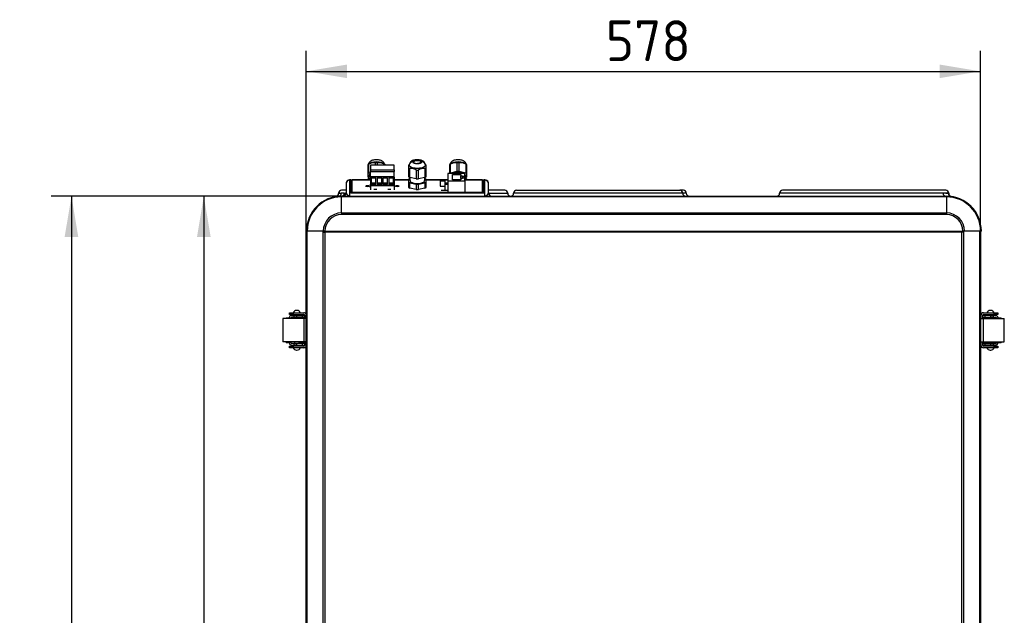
# Model space of a CAD drawing. Header units: millimetres. Extents: x 0 to 821, y 0 to 1422.
# Tile 11 of 13: x 214 to 383, y 1184 to 1286. Entities that reach past the tile are written whole.
import ezdxf
from ezdxf.enums import TextEntityAlignment as Align

# ---------------------------------------------------------------- set-up
doc = ezdxf.new("R2010")
doc.units = ezdxf.units.MM
for name, color, linetype in [('BURTA', 7, 'Continuous'), ('Domyślne', 7, 'Continuous'), ('DRZWI_PIANKOWE1', 7, 'Continuous'), ('DŁAWIK_PG7', 7, 'Continuous'), ('KEYSTONE', 7, 'Continuous'), ('POKRYWKA_2X', 7, 'Continuous'), ('POKRYWKA_T2', 7, 'Continuous'), ('RAMKA_DRZWI_2', 7, 'Continuous'), ('SZKIELET_CZ11_13', 7, 'Continuous'), ('SZKIELET_CZ22_13', 7, 'Continuous'), ('ZŁĄCZE_DISP', 7, 'Continuous')]:
    doc.layers.add(name, color=color, linetype=linetype)
doc.styles.add('SEACAD_Solid_Edge_ISO', font='seiso.ttf')

# ---------------------------------------------------------------- blocks, each defined once
blk = doc.blocks.new('SE')
at = {"layer": 'BURTA', "color": 7, "linetype": 'Continuous'}
for p, q in [((260.58, 1235.75), (261.18, 1235.75)), ((260.58, 1235.45), (260.58, 1235.75)), ((261.18, 1235.75), (263.03, 1235.75)), ((261.18, 1235.75), (261.18, 1235.45)), ((261.85, 1236.15), (261.78, 1236.15)), ((379.52, 1235.75), (381.38, 1235.75)), ((380.77, 1236.15), (380.7, 1236.15)), ((381.38, 1235.45), (381.38, 1235.75)), ((381.38, 1235.75), (381.98, 1235.75)), ((381.98, 1235.75), (381.98, 1235.45)), ((263.07, 1234.75), (259.45, 1234.75)), ((259.45, 1234.75), (259.45, 1230.75)), ((260.51, 1234.85), (260.03, 1234.85)), ((260.52, 1234.85), (260.51, 1234.85)), ((260.51, 1234.85), (260.51, 1234.75)), ((260.52, 1234.86), (260.52, 1234.79)), ((260.52, 1234.75), (260.52, 1234.79)), ((260.82, 1234.79), (260.52, 1234.79)), ((261.18, 1235.45), (260.58, 1235.45)), ((260.82, 1234.79), (260.82, 1234.86)), ((260.82, 1234.75), (260.82, 1234.79)), ((260.96, 1235.3), (261.32, 1235.3)), ((260.96, 1235), (261.32, 1235)), ((261.18, 1235.45), (263.03, 1235.45)), ((261.32, 1235.3), (261.32, 1235)), ((261.32, 1235.3), (261.75, 1235.3)), ((261.32, 1235), (261.75, 1235)), ((261.42, 1235.45), (261.42, 1235.3)), ((261.42, 1235), (261.42, 1234.75)), ((261.75, 1235.3), (261.75, 1235)), ((261.75, 1235.3), (262.74, 1235.3)), ((261.75, 1235), (262.74, 1235)), ((262.22, 1235.3), (262.22, 1235.45)), ((262.86, 1235.37), (262.22, 1235.37)), ((262.22, 1234.75), (262.22, 1235)), ((262.36, 1234.89), (262.22, 1234.89)), ((262.36, 1234.87), (262.22, 1234.87)), ((262.36, 1234.89), (262.36, 1235)), ((262.36, 1234.89), (263.16, 1234.89)), ((262.36, 1234.87), (262.36, 1234.89)), ((263.16, 1234.87), (262.36, 1234.87)), ((262.74, 1235.3), (263.16, 1235.3)), ((262.74, 1235.3), (262.74, 1235)), ((262.74, 1235), (263.16, 1235)), ((262.76, 1234.75), (262.76, 1234.87)), ((262.86, 1235.3), (262.86, 1235.37)), ((263.44, 1234.75), (263.07, 1234.75)), ((263.07, 1230.75), (263.07, 1234.75)), ((263.16, 1235.3), (263.16, 1235)), ((263.16, 1234.89), (263.16, 1235)), ((263.16, 1234.89), (263.16, 1234.87)), ((263.18, 1234.75), (263.18, 1235.31)), ((379.01, 1234.75), (379.48, 1234.75)), ((379.08, 1235.31), (379.08, 1234.75)), ((379.38, 1235.31), (379.38, 1234.75)), ((379.4, 1235), (379.4, 1235.3)), ((379.81, 1235.3), (379.4, 1235.3)), ((379.4, 1235), (379.4, 1234.89)), ((379.4, 1235), (379.81, 1235)), ((379.4, 1234.87), (379.4, 1234.89)), ((379.4, 1234.89), (380.2, 1234.89)), ((380.2, 1234.87), (379.4, 1234.87)), ((379.48, 1234.75), (379.48, 1230.75)), ((379.48, 1234.75), (383.1, 1234.75)), ((379.52, 1235.45), (381.38, 1235.45)), ((379.7, 1235.37), (380.34, 1235.37)), ((379.7, 1235.37), (379.7, 1235.3)), ((379.8, 1234.87), (379.8, 1234.75)), ((380.8, 1235.3), (379.81, 1235.3)), ((379.81, 1235), (379.81, 1235.3)), ((379.81, 1235), (380.8, 1235)), ((380.2, 1235), (380.2, 1234.89)), ((380.2, 1234.89), (380.34, 1234.89)), ((380.2, 1234.87), (380.2, 1234.89)), ((380.2, 1234.87), (380.34, 1234.87)), ((380.34, 1235.45), (380.34, 1235.3)), ((380.34, 1235), (380.34, 1234.75)), ((380.8, 1235.3), (381.24, 1235.3)), ((380.8, 1235), (380.8, 1235.3)), ((380.8, 1235), (381.24, 1235)), ((381.14, 1235.3), (381.14, 1235.45)), ((381.14, 1234.75), (381.14, 1235)), ((381.24, 1235), (381.24, 1235.3)), ((381.59, 1235.3), (381.24, 1235.3)), ((381.24, 1235), (381.59, 1235)), ((381.98, 1235.45), (381.38, 1235.45)), ((381.74, 1234.86), (381.74, 1234.79)), ((381.74, 1234.79), (381.74, 1234.75)), ((382.04, 1234.79), (381.74, 1234.79)), ((382.04, 1234.79), (382.04, 1234.86)), ((382.05, 1234.85), (382.04, 1234.85)), ((382.04, 1234.79), (382.04, 1234.75)), ((382.05, 1234.75), (382.05, 1234.85)), ((382.52, 1234.85), (382.05, 1234.85)), ((383.1, 1230.75), (383.1, 1234.75)), ((263.07, 1230.75), (259.45, 1230.75)), ((260.03, 1230.65), (260.51, 1230.65)), ((260.51, 1230.75), (260.51, 1230.65)), ((260.51, 1230.65), (260.52, 1230.65)), ((260.52, 1230.71), (260.52, 1230.75)), ((260.52, 1230.71), (260.52, 1230.65)), ((260.52, 1230.71), (260.82, 1230.71)), ((260.82, 1230.71), (260.82, 1230.75)), ((260.82, 1230.65), (260.82, 1230.71)), ((261.32, 1230.5), (260.96, 1230.5)), ((261.32, 1230.5), (261.32, 1230.2)), ((261.75, 1230.5), (261.32, 1230.5)), ((261.42, 1230.75), (261.42, 1230.5)), ((261.75, 1230.5), (261.75, 1230.2)), ((262.74, 1230.5), (261.75, 1230.5)), ((262.22, 1230.5), (262.22, 1230.75)), ((262.36, 1230.63), (262.22, 1230.63)), ((262.36, 1230.61), (262.22, 1230.61)), ((262.36, 1230.63), (262.36, 1230.61)), ((262.36, 1230.63), (263.16, 1230.63)), ((263.16, 1230.61), (262.36, 1230.61)), ((262.36, 1230.5), (262.36, 1230.61)), ((263.16, 1230.5), (262.74, 1230.5)), ((262.74, 1230.5), (262.74, 1230.2)), ((262.76, 1230.63), (262.76, 1230.75)), ((263.44, 1230.75), (263.07, 1230.75)), ((263.16, 1230.63), (263.16, 1230.61)), ((263.16, 1230.5), (263.16, 1230.61)), ((263.16, 1230.5), (263.16, 1230.2)), ((263.18, 1230.2), (263.18, 1230.75)), ((379.01, 1230.75), (379.48, 1230.75)), ((379.08, 1230.75), (379.08, 1230.2)), ((379.38, 1230.75), (379.38, 1230.2)), ((379.4, 1230.61), (379.4, 1230.63)), ((379.4, 1230.63), (380.2, 1230.63)), ((379.4, 1230.61), (379.4, 1230.5)), ((380.2, 1230.61), (379.4, 1230.61)), ((379.81, 1230.5), (379.4, 1230.5)), ((379.4, 1230.2), (379.4, 1230.5)), ((379.48, 1230.75), (383.1, 1230.75)), ((379.8, 1230.75), (379.8, 1230.63)), ((380.8, 1230.5), (379.81, 1230.5)), ((379.81, 1230.2), (379.81, 1230.5)), ((380.2, 1230.63), (380.34, 1230.63)), ((380.2, 1230.63), (380.2, 1230.61)), ((380.2, 1230.61), (380.2, 1230.5)), ((380.2, 1230.61), (380.34, 1230.61)), ((380.34, 1230.75), (380.34, 1230.5)), ((381.24, 1230.5), (380.8, 1230.5)), ((380.8, 1230.2), (380.8, 1230.5)), ((381.14, 1230.5), (381.14, 1230.75)), ((381.24, 1230.2), (381.24, 1230.5)), ((381.59, 1230.5), (381.24, 1230.5)), ((381.74, 1230.75), (381.74, 1230.71)), ((381.74, 1230.71), (381.74, 1230.65)), ((381.74, 1230.71), (382.04, 1230.71)), ((382.04, 1230.75), (382.04, 1230.71)), ((382.04, 1230.65), (382.04, 1230.71)), ((382.04, 1230.65), (382.05, 1230.65)), ((382.05, 1230.65), (382.05, 1230.75)), ((382.05, 1230.65), (382.52, 1230.65)), ((260.58, 1230.05), (261.18, 1230.05)), ((260.58, 1229.75), (260.58, 1230.05)), ((261.18, 1229.75), (260.58, 1229.75)), ((260.96, 1230.2), (261.32, 1230.2)), ((263.03, 1230.05), (261.18, 1230.05)), ((261.18, 1230.05), (261.18, 1229.75)), ((263.03, 1229.75), (261.18, 1229.75)), ((261.75, 1230.2), (261.32, 1230.2)), ((261.42, 1230.2), (261.42, 1230.05)), ((261.75, 1230.2), (262.74, 1230.2)), ((261.78, 1229.35), (261.85, 1229.35)), ((262.22, 1230.05), (262.22, 1230.2)), ((262.86, 1230.13), (262.22, 1230.13)), ((262.74, 1230.2), (263.16, 1230.2)), ((262.86, 1230.13), (262.86, 1230.2)), ((379.81, 1230.2), (379.4, 1230.2)), ((381.38, 1230.05), (379.52, 1230.05)), ((381.38, 1229.75), (379.52, 1229.75)), ((379.7, 1230.2), (379.7, 1230.13)), ((379.7, 1230.13), (380.34, 1230.13)), ((380.8, 1230.2), (379.81, 1230.2)), ((380.34, 1230.2), (380.34, 1230.05)), ((380.7, 1229.35), (380.77, 1229.35)), ((381.24, 1230.2), (380.8, 1230.2)), ((381.14, 1230.05), (381.14, 1230.2)), ((381.59, 1230.2), (381.24, 1230.2)), ((381.38, 1229.75), (381.38, 1230.05)), ((381.38, 1230.05), (381.98, 1230.05)), ((381.98, 1229.75), (381.38, 1229.75)), ((381.98, 1230.05), (381.98, 1229.75))]:
    blk.add_line(p, q, dxfattribs=at)
for centre, radius, start, end in [((261.78, 1235.55), 0.6, 90, 160.5288), ((261.85, 1235.55), 0.6, 19.4712, 90), ((263.03, 1235.31), 0.447, 23.463, 90), ((379.52, 1235.31), 0.447, 90, 180), ((380.7, 1235.55), 0.6, 90, 160.5288), ((380.77, 1235.55), 0.6, 19.4712, 90), ((260.96, 1234.86), 0.447, 90, 180), ((260.96, 1234.86), 0.147, 90, 180), ((263.03, 1235.31), 0.147, 0, 90), ((379.52, 1235.31), 0.147, 90, 180), ((381.59, 1234.86), 0.447, 0, 90), ((381.59, 1234.86), 0.147, 0, 90), ((260.96, 1230.65), 0.447, 180, 270), ((260.96, 1230.65), 0.147, 180, 270), ((381.59, 1230.65), 0.447, 270, 0), ((381.59, 1230.65), 0.147, 270, 0), ((261.78, 1229.95), 0.6, 199.4712, 270), ((261.85, 1229.95), 0.6, 270, 340.5288), ((263.03, 1230.2), 0.147, 270, 0), ((263.03, 1230.2), 0.447, 270, 336.537), ((379.52, 1230.2), 0.447, 180, 270), ((379.52, 1230.2), 0.147, 180, 270), ((380.7, 1229.95), 0.6, 199.4712, 270), ((380.77, 1229.95), 0.6, 270, 340.5288)]:
    blk.add_arc(centre, radius, start, end, dxfattribs=at)
for centre, major_axis, start_param, end_param in [((260.03, 1234.55), (0, 0.3), 0, 0.841069), ((382.52, 1234.55), (0, -0.3), 2.300524, 3.141593), ((260.03, 1230.95), (0, 0.3), 2.300524, 3.141593), ((382.52, 1230.95), (0, -0.3), 0, 0.841069)]:
    blk.add_ellipse(centre, major_axis=major_axis, ratio=0.34202, start_param=start_param, end_param=end_param, dxfattribs=at)
at = {"layer": 'DRZWI_PIANKOWE1', "color": 7, "linetype": 'Continuous'}
for p, q in [((269.48, 1255.75), (373.17, 1255.75)), ((269.48, 1255.64), (269.48, 1255.75)), ((269.48, 1252.87), (269.48, 1255.64)), ((373.17, 1255.64), (269.48, 1255.64)), ((373.17, 1255.64), (373.17, 1255.75)), ((373.17, 1255.64), (373.17, 1252.87)), ((269.48, 1252.87), (373.17, 1252.87)), ((269.48, 1252.87), (269.48, 1252.59)), ((373.17, 1252.59), (269.48, 1252.59)), ((373.17, 1252.87), (373.17, 1252.59)), ((266.36, 1249.75), (266.34, 1249.75)), ((266.64, 1249.75), (266.36, 1249.75)), ((266.64, 1249.75), (376, 1249.75)), ((376.28, 1249.75), (376, 1249.75)), ((379.05, 1249.75), (376.28, 1249.75)), ((379.17, 1249.75), (379.05, 1249.75))]:
    blk.add_line(p, q, dxfattribs=at)
for centre, radius, start, end in [((269.48, 1249.75), 6, 90, 180), ((269.48, 1249.75), 5.88, 90, 180), ((373.17, 1249.75), 6, 0, 90), ((373.17, 1249.75), 5.88, 0, 90), ((269.48, 1249.75), 3.12, 90, 180), ((269.48, 1249.75), 2.83, 90, 180), ((373.17, 1249.75), 3.12, 0, 90), ((373.17, 1249.75), 2.83, 0, 90)]:
    blk.add_arc(centre, radius, start, end, dxfattribs=at)
at = {"layer": 'DŁAWIK_PG7', "color": 7, "linetype": 'Continuous'}
for p, q in [((273.98, 1261.08), (273.98, 1259.58)), ((274.22, 1261.29), (273.99, 1261.1)), ((274.18, 1259.71), (274.18, 1261.21)), ((275.28, 1261.46), (275.28, 1261.07)), ((275.68, 1261.07), (275.68, 1261.46)), ((276.96, 1261.1), (276.73, 1261.29)), ((276.78, 1261.21), (276.78, 1261.07)), ((276.98, 1261.07), (276.98, 1261.08)), ((280.98, 1261.08), (280.98, 1260.96)), ((280.98, 1260.96), (281.1, 1261.07)), ((280.98, 1260.96), (280.98, 1260.6)), ((281.11, 1261.19), (280.99, 1261.1)), ((281.1, 1261.07), (281.1, 1261.09)), ((283.96, 1261.1), (283.84, 1261.2)), ((283.86, 1261.09), (283.86, 1261.07)), ((283.86, 1261.07), (283.98, 1260.96)), ((283.98, 1260.96), (283.98, 1261.08)), ((283.98, 1260.6), (283.98, 1260.96)), ((287.98, 1261.08), (287.98, 1259.63)), ((288.22, 1261.29), (287.99, 1261.1)), ((288.18, 1259.71), (288.18, 1261.21)), ((289.28, 1261.46), (289.28, 1259.95)), ((289.68, 1259.95), (289.68, 1261.46)), ((290.96, 1261.1), (290.73, 1261.29)), ((290.78, 1261.21), (290.78, 1259.71)), ((290.98, 1259.58), (290.98, 1261.08)), ((273.98, 1259.58), (273.98, 1259.09)), ((274.44, 1259.77), (274.18, 1259.71)), ((274.23, 1258.8), (274.23, 1259.33)), ((280.98, 1260.6), (280.98, 1259.09)), ((281.18, 1258.96), (281.18, 1260.46)), ((282.28, 1260.22), (282.28, 1258.71)), ((282.68, 1258.71), (282.68, 1260.22)), ((283.78, 1260.46), (283.78, 1258.96)), ((283.98, 1259.09), (283.98, 1260.6)), ((289.28, 1259.95), (288.18, 1259.71)), ((290.78, 1259.71), (289.68, 1259.95)), ((290.73, 1259.33), (290.73, 1258.8)), ((290.98, 1259.09), (290.98, 1259.58)), ((273.98, 1258.65), (273.98, 1258.52)), ((274.18, 1258.96), (274.23, 1258.95)), ((274.18, 1258.78), (274.44, 1258.84)), ((274.18, 1258.52), (274.18, 1258.78)), ((280.98, 1258.65), (280.98, 1258.17)), ((280.98, 1258.17), (280.98, 1257.24)), ((282.28, 1258.71), (281.18, 1258.96)), ((281.23, 1258.8), (281.18, 1258.78)), ((281.18, 1257.11), (281.18, 1258.03)), ((281.18, 1258.03), (282.28, 1257.79)), ((281.23, 1258.41), (281.23, 1258.95)), ((282.28, 1257.79), (282.28, 1256.87)), ((283.78, 1258.96), (282.68, 1258.71)), ((282.68, 1257.79), (283.78, 1258.03)), ((282.68, 1256.87), (282.68, 1257.79)), ((283.73, 1258.95), (283.73, 1258.41)), ((283.78, 1258.78), (283.73, 1258.8)), ((283.78, 1258.03), (283.78, 1257.11)), ((283.98, 1258.17), (283.98, 1258.65)), ((283.98, 1257.24), (283.98, 1258.17)), ((290.63, 1258.82), (290.78, 1258.78)), ((290.73, 1258.95), (290.78, 1258.96)), ((290.78, 1258.78), (290.78, 1258.52)), ((290.98, 1258.52), (290.98, 1258.65)), ((282.28, 1256.87), (281.18, 1257.11)), ((283.78, 1257.11), (282.68, 1256.87))]:
    blk.add_line(p, q, dxfattribs=at)
for centre, start, end in [((275.01, 1260.07), 78.9324, 125.9854), ((275.95, 1260.06), 54.1475, 100.9347), ((289.01, 1260.07), 78.9324, 125.9854), ((289.95, 1260.06), 54.1475, 100.9347), ((281.45, 1259.07), 54.1461, 100.9361), ((283.51, 1259.07), 78.9307, 125.9871)]:
    blk.add_arc(centre, 1.42, start, end, dxfattribs=at)
for centre, major_axis, ratio, start_param, end_param in [((275.48, 1260.84), (-1.63, 0), 0.382683, -0.645108, -0.402089), ((275.48, 1261.09), (-1.38, 0), 0.382683, 3.398214, 6.026564), ((275.48, 1261.07), (-1.38, 0), 0.382683, 3.568671, 5.856107), ((275.48, 1260.84), (-1.63, 0), 0.382683, 4.590879, 4.833899), ((275.48, 1260.84), (1.63, 0), 0.382683, 0.402089, 0.645108), ((281.7, 1261.09), (-0.6, 0), 0.92388, 4.712389, 6.283185), ((282.48, 1261.09), (-1.38, 0), 0.382683, 0, 3.141593), ((282.48, 1261.07), (-1.38, 0), 0.382683, 0, 3.141593), ((281.73, 1261.55), (0.1, 0), 0.92388, 0, 1.570796), ((282.48, 1261.55), (-0.65, 0), 0.382683, 3.141593, 6.283185), ((283.23, 1261.55), (0.1, 0), 0.92388, 1.570796, 3.141593), ((283.26, 1261.09), (-0.6, 0), 0.92388, 3.141593, 4.712389), ((282.48, 1260.84), (1.63, 0), 0.382683, 0.402089, 0.427079), ((289.48, 1260.84), (-1.63, 0), 0.382683, -0.645108, -0.402089), ((289.48, 1261.09), (-1.38, 0), 0.382683, 3.398214, 6.026564), ((289.48, 1261.07), (-1.38, 0), 0.382683, 3.568671, 5.856107), ((289.48, 1260.84), (-1.63, 0), 0.382683, 4.590879, 4.833899), ((289.48, 1260.84), (1.63, 0), 0.382683, 0.402089, 0.645108), ((275.48, 1259.33), (-1.63, 0), 0.382683, -0.645108, -0.402089), ((275.48, 1259.33), (-1.25, 0), 0.382683, 5.695092, 6.283185), ((282.48, 1260.84), (-1.63, 0), 0.382683, 0.402089, 0.645108), ((282.48, 1260.84), (-1.63, 0), 0.382683, 1.449287, 1.692306), ((282.48, 1260.84), (1.63, 0), 0.382683, -0.645108, -0.402089), ((289.48, 1259.33), (-1.63, 0), 0.382683, -0.645108, -0.490026), ((289.48, 1259.33), (-1.25, 0), 0.382683, 3.802364, 5.622414), ((289.48, 1259.33), (-1.63, 0), 0.382683, 4.590879, 4.833899), ((289.48, 1259.33), (-1.25, 0), 0.382683, 3.141593, 3.544308), ((289.48, 1259.33), (1.63, 0), 0.382683, 0.402089, 0.645108), ((275.48, 1259.33), (-1.63, 0), 0.382683, 0.402089, 0.645108), ((275.48, 1258.41), (-1.63, 0), 0.382683, -0.645108, -0.402089), ((282.48, 1259.33), (-1.63, 0), 0.382683, 0.402089, 0.645108), ((282.48, 1258.41), (-1.63, 0), 0.382683, -0.645108, -0.402089), ((282.48, 1258.41), (-1.63, 0), 0.382683, 0.402089, 0.645108), ((282.48, 1258.41), (-1.25, 0), 0.382683, 0, 3.141593), ((282.48, 1259.33), (-1.63, 0), 0.382683, 1.449287, 1.692306), ((282.48, 1258.41), (1.63, 0), 0.382683, 4.590879, 4.833899), ((282.48, 1259.33), (1.63, 0), 0.382683, -0.645108, -0.402089), ((282.48, 1258.41), (1.63, 0), 0.382683, 0.402089, 0.645108), ((282.48, 1258.41), (1.63, 0), 0.382683, -0.645108, -0.402089), ((289.48, 1259.33), (1.63, 0), 0.382683, -0.645108, -0.402089), ((289.48, 1258.41), (1.63, 0), 0.382683, 0.402089, 0.645108), ((282.48, 1257.49), (-1.63, 0), 0.382683, 0.402089, 0.645108), ((282.48, 1257.49), (1.63, 0), 0.382683, 4.590879, 4.833899), ((282.48, 1257.49), (1.63, 0), 0.382683, -0.645108, -0.402089)]:
    blk.add_ellipse(centre, major_axis=major_axis, ratio=ratio, start_param=start_param, end_param=end_param, dxfattribs=at)
for points, degree, knots in [([(276.84, 1261.2), (276.84, 1261.25), (276.82, 1261.36), (276.72, 1261.53), (276.57, 1261.69), (276.37, 1261.81), (276.12, 1261.91), (275.81, 1261.97), (275.47, 1261.99), (275.13, 1261.97), (274.8, 1261.9), (274.53, 1261.79), (274.31, 1261.62), (274.17, 1261.44), (274.12, 1261.28), (274.11, 1261.2), (274.11, 1261.19)], 3, [0.0297593, 0.0297593, 0.0297593, 0.0297593, 0.0661884, 0.1273838, 0.1871802, 0.2518884, 0.3285883, 0.417414, 0.5030478, 0.5876123, 0.6749624, 0.771859, 0.839777, 0.9043839, 0.9686509, 0.9721338, 0.9721338, 0.9721338, 0.9721338]), ([(283.86, 1261.09), (283.85, 1261.18), (283.83, 1261.33), (283.72, 1261.53), (283.57, 1261.69), (283.37, 1261.81), (283.12, 1261.91), (282.81, 1261.97), (282.47, 1261.99), (282.13, 1261.97), (281.8, 1261.9), (281.53, 1261.79), (281.31, 1261.62), (281.17, 1261.44), (281.11, 1261.24), (281.1, 1261.13), (281.1, 1261.09)], 3, [0, 0, 0, 0, 0.066188, 0.127384, 0.18718, 0.251888, 0.328588, 0.417414, 0.503048, 0.587612, 0.674962, 0.771859, 0.839777, 0.904384, 0.968651, 1, 1, 1, 1]), ([(283.26, 1261.64), (283.26, 1261.67), (283.24, 1261.7), (283.23, 1261.73), (283.2, 1261.75), (283.17, 1261.78), (283.13, 1261.81), (283.09, 1261.83), (283.03, 1261.85), (282.97, 1261.88), (282.9, 1261.89), (282.84, 1261.91), (282.77, 1261.92), (282.7, 1261.93), (282.62, 1261.94), (282.55, 1261.94), (282.48, 1261.94), (282.4, 1261.94), (282.33, 1261.94), (282.26, 1261.93), (282.19, 1261.92), (282.12, 1261.91), (282.05, 1261.89), (281.98, 1261.88), (281.93, 1261.85), (281.87, 1261.83), (281.82, 1261.81), (281.78, 1261.78), (281.75, 1261.75), (281.73, 1261.73), (281.71, 1261.7), (281.7, 1261.67), (281.7, 1261.64)], 2, [0, 0, 0, 0.0625, 0.0625, 0.125, 0.125, 0.1875, 0.1875, 0.25, 0.25, 0.3125, 0.3125, 0.375, 0.375, 0.4375, 0.4375, 0.5, 0.5, 0.5625, 0.5625, 0.625, 0.625, 0.6875, 0.6875, 0.75, 0.75, 0.8125, 0.8125, 0.875, 0.875, 0.9375, 0.9375, 1, 1, 1]), ([(281.7, 1261.64), (281.7, 1261.61), (281.71, 1261.59), (281.73, 1261.56), (281.75, 1261.53), (281.78, 1261.51), (281.82, 1261.48), (281.87, 1261.45), (281.93, 1261.43), (281.98, 1261.41), (282.05, 1261.39), (282.12, 1261.38), (282.19, 1261.37), (282.26, 1261.36), (282.33, 1261.35), (282.4, 1261.34), (282.48, 1261.34), (282.55, 1261.34), (282.62, 1261.35), (282.7, 1261.36), (282.77, 1261.37), (282.84, 1261.38), (282.9, 1261.39), (282.97, 1261.41), (283.03, 1261.43), (283.09, 1261.45), (283.13, 1261.48), (283.17, 1261.51), (283.2, 1261.53), (283.23, 1261.56), (283.24, 1261.59), (283.26, 1261.61), (283.26, 1261.64)], 2, [0, 0, 0, 0.0625, 0.0625, 0.125, 0.125, 0.1875, 0.1875, 0.25, 0.25, 0.3125, 0.3125, 0.375, 0.375, 0.4375, 0.4375, 0.5, 0.5, 0.5625, 0.5625, 0.625, 0.625, 0.6875, 0.6875, 0.75, 0.75, 0.8125, 0.8125, 0.875, 0.875, 0.9375, 0.9375, 1, 1, 1]), ([(281.73, 1261.64), (281.73, 1261.67), (281.74, 1261.7), (281.75, 1261.72), (281.78, 1261.75), (281.81, 1261.78), (281.85, 1261.8), (281.89, 1261.83), (281.95, 1261.85), (282, 1261.87), (282.07, 1261.88), (282.13, 1261.9), (282.2, 1261.91), (282.33, 1261.93), (282.48, 1261.93), (282.62, 1261.93), (282.76, 1261.91), (282.82, 1261.9), (282.89, 1261.88), (282.95, 1261.87), (283.01, 1261.85), (283.06, 1261.83), (283.1, 1261.8), (283.15, 1261.78), (283.17, 1261.75), (283.2, 1261.72), (283.21, 1261.7), (283.23, 1261.67), (283.23, 1261.64)], 2, [0, 0, 0, 0.0625, 0.0625, 0.125, 0.125, 0.1875, 0.1875, 0.25, 0.25, 0.3125, 0.3125, 0.375, 0.375, 0.5, 0.5, 0.625, 0.625, 0.6875, 0.6875, 0.75, 0.75, 0.8125, 0.8125, 0.875, 0.875, 0.9375, 0.9375, 1, 1, 1]), ([(281.73, 1261.64), (281.73, 1261.61), (281.75, 1261.57), (281.82, 1261.5), (281.88, 1261.47), (282.02, 1261.41), (282.1, 1261.39), (282.28, 1261.36), (282.38, 1261.36), (282.48, 1261.36), (282.49, 1261.36), (282.49, 1261.36)], 3, [0, 0, 0, 0, 0.125, 0.125, 0.25, 0.25, 0.375, 0.375, 0.5, 0.5, 0.5073614, 0.5073614, 0.5073614, 0.5073614]), ([(282.49, 1261.36), (282.59, 1261.36), (282.68, 1261.36), (282.86, 1261.39), (282.94, 1261.41), (283.08, 1261.47), (283.13, 1261.5), (283.21, 1261.57), (283.23, 1261.61), (283.23, 1261.64)], 3, [0.5073614, 0.5073614, 0.5073614, 0.5073614, 0.625, 0.625, 0.75, 0.75, 0.875, 0.875, 1, 1, 1, 1]), ([(283.13, 1261.55), (283.13, 1261.55), (283.13, 1261.54), (283.09, 1261.5), (282.97, 1261.44), (282.79, 1261.39), (282.62, 1261.36), (282.53, 1261.37), (282.51, 1261.37)], 3, [0, 0, 0, 0, 0.116607, 0.314265, 0.520734, 0.734348, 0.961935, 1, 1, 1, 1]), ([(290.84, 1261.2), (290.84, 1261.25), (290.82, 1261.36), (290.72, 1261.53), (290.57, 1261.69), (290.37, 1261.81), (290.12, 1261.91), (289.81, 1261.97), (289.47, 1261.99), (289.13, 1261.97), (288.8, 1261.9), (288.53, 1261.79), (288.31, 1261.62), (288.17, 1261.44), (288.12, 1261.28), (288.11, 1261.2), (288.11, 1261.19)], 3, [0.0297593, 0.0297593, 0.0297593, 0.0297593, 0.0661884, 0.1273838, 0.1871802, 0.2518884, 0.3285883, 0.417414, 0.5030478, 0.5876123, 0.6749624, 0.771859, 0.839777, 0.9043839, 0.9686509, 0.9721338, 0.9721338, 0.9721338, 0.9721338])]:
    blk.add_open_spline(points, degree=degree, knots=knots, dxfattribs=at)
at = {"layer": 'KEYSTONE', "color": 7, "linetype": 'Continuous'}
for p, q in [((290.63, 1259.63), (287.71, 1259.63)), ((287.71, 1259.63), (287.71, 1258.4)), ((288.53, 1258.56), (288.53, 1259.47)), ((288.53, 1259.47), (289.93, 1259.47)), ((289.93, 1259.47), (289.93, 1259.25)), ((289.93, 1259.25), (290.23, 1259.25)), ((289.93, 1258.77), (289.93, 1259.25)), ((290.23, 1259.25), (290.23, 1259.16)), ((290.23, 1259.16), (290.43, 1259.16)), ((290.23, 1258.86), (290.23, 1259.16)), ((290.43, 1259.16), (290.43, 1258.86)), ((290.63, 1258.4), (290.63, 1259.63)), ((286.41, 1258.37), (287.17, 1258.37)), ((286.41, 1258.37), (286.41, 1257.45)), ((287.17, 1258.37), (287.17, 1257.45)), ((287.71, 1258.4), (287.71, 1256.55)), ((287.71, 1258.4), (290.63, 1258.4)), ((289.93, 1258.56), (288.53, 1258.56)), ((290.23, 1258.77), (289.93, 1258.77)), ((289.93, 1258.77), (289.93, 1258.56)), ((290.43, 1258.86), (290.23, 1258.86)), ((290.23, 1258.86), (290.23, 1258.77)), ((290.63, 1258.4), (290.63, 1256.55)), ((286.41, 1257.45), (287.17, 1257.45)), ((287.17, 1257.45), (287.17, 1256.8))]:
    blk.add_line(p, q, dxfattribs=at)
at = {"layer": 'POKRYWKA_2X', "color": 7, "linetype": 'Continuous'}
for p, q in [((271.28, 1258.49), (271.28, 1258.52)), ((274.44, 1258.52), (271.28, 1258.52)), ((271.28, 1258.49), (271.28, 1256.41)), ((274.44, 1258.49), (271.28, 1258.49)), ((274.44, 1257.8), (274.39, 1257.8)), ((274.39, 1257.8), (274.39, 1257.2)), ((274.44, 1257.62), (274.39, 1257.62)), ((280.98, 1258.52), (278.52, 1258.52)), ((280.98, 1258.49), (278.52, 1258.49)), ((278.57, 1257.8), (278.52, 1257.8)), ((278.57, 1257.62), (278.52, 1257.62)), ((278.57, 1257.2), (278.57, 1257.8)), ((287.71, 1258.52), (283.98, 1258.52)), ((287.71, 1258.49), (283.98, 1258.49)), ((287.71, 1257.95), (287.17, 1257.95)), ((287.71, 1257.76), (287.17, 1257.76)), ((293.68, 1258.52), (290.63, 1258.52)), ((293.68, 1258.49), (290.63, 1258.49)), ((293.68, 1258.52), (293.68, 1258.49)), ((293.68, 1256.41), (293.68, 1258.49)), ((271.28, 1256.41), (293.68, 1256.41)), ((271.28, 1256.28), (271.28, 1256.41)), ((274.39, 1257.2), (274.44, 1257.2)), ((275.05, 1256.97), (275.55, 1256.97)), ((277.41, 1256.97), (277.91, 1256.97)), ((278.52, 1257.2), (278.57, 1257.2)), ((286.58, 1256.8), (287.71, 1256.8)), ((293.68, 1256.28), (293.68, 1256.41))]:
    blk.add_line(p, q, dxfattribs=at)
for centre in [(273.93, 1257.49), (279.03, 1257.49)]:
    blk.add_ellipse(centre, major_axis=(-0.3, 0), ratio=0.382683, dxfattribs=at)
for centre in [(273.93, 1257.3), (279.03, 1257.3)]:
    blk.add_ellipse(centre, major_axis=(-0.3, 0), ratio=0.382683, start_param=4.076826, end_param=5.347952, dxfattribs=at)
at = {"layer": 'POKRYWKA_T2', "color": 7, "linetype": 'Continuous'}
for p, q in [((271.28, 1258.49), (271.28, 1258.52)), ((274.44, 1258.52), (271.28, 1258.52)), ((271.28, 1258.49), (271.28, 1256.41)), ((274.44, 1258.49), (271.28, 1258.49)), ((274.44, 1257.8), (274.39, 1257.8)), ((274.39, 1257.8), (274.39, 1257.2)), ((274.44, 1257.62), (274.39, 1257.62)), ((280.98, 1258.52), (278.52, 1258.52)), ((280.98, 1258.49), (278.52, 1258.49)), ((278.57, 1257.8), (278.52, 1257.8)), ((278.57, 1257.62), (278.52, 1257.62)), ((278.57, 1257.2), (278.57, 1257.8)), ((287.71, 1258.52), (283.98, 1258.52)), ((287.71, 1258.49), (283.98, 1258.49)), ((287.71, 1257.95), (287.17, 1257.95)), ((287.71, 1257.76), (287.17, 1257.76)), ((293.68, 1258.52), (290.63, 1258.52)), ((293.68, 1258.49), (290.63, 1258.49)), ((293.68, 1258.49), (293.68, 1258.52)), ((293.68, 1256.41), (293.68, 1258.49)), ((271.28, 1256.41), (293.68, 1256.41)), ((271.28, 1256.28), (271.28, 1256.41)), ((274.39, 1257.2), (274.44, 1257.2)), ((275.05, 1256.97), (275.55, 1256.97)), ((277.41, 1256.97), (277.91, 1256.97)), ((278.52, 1257.2), (278.57, 1257.2)), ((286.58, 1256.8), (287.71, 1256.8)), ((293.68, 1256.28), (293.68, 1256.41))]:
    blk.add_line(p, q, dxfattribs=at)
for centre in [(273.93, 1257.49), (279.03, 1257.49)]:
    blk.add_ellipse(centre, major_axis=(-0.3, 0), ratio=0.382683, dxfattribs=at)
for centre in [(273.93, 1257.3), (279.03, 1257.3)]:
    blk.add_ellipse(centre, major_axis=(-0.3, 0), ratio=0.382683, start_param=4.076826, end_param=5.347952, dxfattribs=at)
at = {"layer": 'RAMKA_DRZWI_2', "color": 7, "linetype": 'Continuous'}
for p, q in [((263.44, 1096.35), (263.44, 1249.75)), ((263.56, 1249.75), (263.44, 1249.75)), ((266.32, 1249.75), (263.56, 1249.75)), ((263.56, 1249.75), (263.56, 1096.35)), ((266.32, 1249.55), (266.32, 1249.75)), ((266.32, 1249.75), (266.34, 1249.75)), ((266.32, 1249.55), (266.61, 1249.55)), ((266.32, 1096.55), (266.32, 1249.55)), ((266.46, 1249.55), (266.46, 1249.75)), ((266.61, 1249.75), (266.61, 1249.55)), ((266.61, 1249.55), (266.61, 1096.55)), ((375.84, 1249.55), (266.61, 1249.55)), ((375.84, 1249.55), (375.84, 1249.75)), ((376.12, 1249.55), (375.84, 1249.55)), ((375.84, 1096.55), (375.84, 1249.55)), ((375.98, 1249.75), (375.98, 1249.55)), ((376.12, 1249.75), (376.12, 1249.55)), ((376.12, 1249.55), (376.12, 1096.55)), ((378.89, 1096.35), (378.89, 1249.75)), ((379.01, 1249.75), (379.01, 1096.35))]:
    blk.add_line(p, q, dxfattribs=at)
at = {"layer": 'SZKIELET_CZ11_13', "color": 7, "linetype": 'Continuous'}
for p, q in [((270.28, 1257.91), (270.28, 1256.35)), ((270.88, 1258.49), (270.88, 1258.52)), ((271.08, 1258.52), (270.88, 1258.52)), ((271.08, 1258.49), (270.88, 1258.49)), ((270.88, 1258.49), (270.88, 1255.8)), ((271.08, 1258.49), (271.08, 1258.52)), ((271.08, 1258.49), (271.08, 1256.26)), ((293.88, 1258.49), (293.88, 1258.52)), ((294.08, 1258.52), (293.88, 1258.52)), ((294.08, 1258.49), (293.88, 1258.49)), ((293.88, 1256.26), (293.88, 1258.49)), ((294.08, 1258.52), (294.08, 1258.49)), ((294.08, 1255.8), (294.08, 1258.49)), ((294.68, 1256.35), (294.68, 1257.91)), ((293.88, 1256.26), (271.08, 1256.26)), ((293.8, 1256.28), (271.15, 1256.28)), ((327.98, 1256.25), (298.98, 1256.25)), ((299.48, 1256.75), (327.48, 1256.75)), ((372.61, 1256.25), (344.58, 1256.25)), ((373.08, 1256.75), (345.08, 1256.75)), ((373.58, 1256.25), (372.61, 1256.25)), ((373.58, 1256.25), (373.58, 1256.18))]:
    blk.add_line(p, q, dxfattribs=at)
for centre, radius, start, end in [((270.87, 1257.9), 0.594, 89.4478, 179.2026), ((270.93, 1257.91), 0.65, 159.8151, 168.2844), ((270.93, 1257.91), 0.65, 169.2395, 169.9466), ((270.93, 1257.91), 0.65, 169.2462, 169.9479), ((270.93, 1257.91), 0.65, 159.7586, 163.0986), ((270.88, 1257.93), 0.599, 90.3626, 159.6562), ((271.08, 1258.32), 0.2, 0, 90), ((293.88, 1258.32), 0.2, 90, 180), ((294.07, 1257.93), 0.599, 20.3438, 89.6374), ((294.08, 1257.9), 0.594, 0.7312, 90.6185), ((294.03, 1257.91), 0.65, 16.8926, 20.1849), ((294.03, 1257.91), 0.65, 11.699, 20.2414), ((294.03, 1257.91), 0.65, 10.0521, 11.6983), ((294.03, 1257.91), 0.65, 10.0534, 10.7395), ((269.68, 1256.35), 0.6, 270, 0), ((270.86, 1256.38), 0.58, 182.5301, 272.0015), ((294.1, 1256.38), 0.58, 267.9985, 357.4699), ((295.28, 1256.35), 0.6, 180, 270), ((298.48, 1256.25), 0.5, 270, 0), ((299.48, 1256.25), 0.5, 90, 180), ((327.48, 1256.25), 0.5, 0, 90), ((328.48, 1256.25), 0.5, 180, 270), ((344.08, 1256.25), 0.5, 270, 0), ((345.08, 1256.25), 0.5, 90, 180), ((372.61, 1250.17), 6.08, 80.8487, 89.9975), ((373.08, 1256.25), 0.5, 0, 90)]:
    blk.add_arc(centre, radius, start, end, dxfattribs=at)
for centre, major_axis, ratio, start_param, end_param in [((271.08, 1258.31), (0.2, 0), 0.92388, 0, 1.570796), ((293.88, 1258.31), (-0.2, 0), 0.92388, 4.712389, 6.283185), ((271.08, 1256.08), (-0.166, -0.166), 0.668179, 3.730641, 4.12334), ((293.88, 1256.08), (0.166, -0.166), 0.668179, 2.159845, 2.552544), ((373.08, 1256.25), (0, -0.5), 0.933333, 4.712389, 6.283185)]:
    blk.add_ellipse(centre, major_axis=major_axis, ratio=ratio, start_param=start_param, end_param=end_param, dxfattribs=at)
blk.add_rational_spline([(374, 1255.68), (373.74, 1255.72), (373.58, 1255.92), (373.58, 1256.18)], [1, 0.839703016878, 0.839703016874, 0.999999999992], degree=3, dxfattribs=at)
at = {"layer": 'SZKIELET_CZ22_13', "color": 7, "linetype": 'Continuous'}
for p, q in [((269.19, 1256.25), (268.98, 1256.25)), ((268.98, 1256.25), (268.98, 1256.18)), ((269.19, 1256.25), (269.44, 1256.24)), ((269.83, 1256.25), (269.44, 1256.24)), ((270.28, 1256.75), (269.48, 1256.75)), ((269.89, 1256.25), (269.83, 1256.25)), ((269.94, 1256.25), (269.89, 1256.25)), ((269.94, 1256.25), (270.25, 1256.25)), ((297.48, 1256.75), (294.68, 1256.75)), ((294.69, 1256.25), (297.98, 1256.25)), ((328.08, 1256.75), (327.48, 1256.75)), ((328.58, 1256.25), (327.98, 1256.25))]:
    blk.add_line(p, q, dxfattribs=at)
for centre, radius, start, end in [((268.48, 1256.2), 0.5, 278.1582, 1.9395), ((269.48, 1256.25), 0.5, 90, 180.0188), ((268.95, 1256.22), 0.492, 285.0012, 1.4748), ((297.48, 1256.25), 0.5, 0, 90), ((298.48, 1256.25), 0.5, 180, 270), ((328.08, 1256.25), 0.5, 0, 90), ((329.08, 1256.25), 0.5, 180, 270), ((344.08, 1256.25), 0.5, 270, 0), ((345.08, 1256.25), 0.5, 90, 180), ((373.08, 1256.25), 0.5, 0, 90), ((267.07, 1279.78), 24.12, 273.5243, 274.0075), ((267.07, 1279.78), 24.12, 274.1395, 274.587), ((268.95, 1256.22), 0.492, 275.4193, 285.0012)]:
    blk.add_arc(centre, radius, start, end, dxfattribs=at)
blk.add_ellipse((269.48, 1256.25), major_axis=(0, 0.5), ratio=0.933333, start_param=3.141593, end_param=4.712389, dxfattribs=at)
blk.add_open_spline([(269.44, 1256.24), (269.43, 1256.24), (269.4, 1256.23), (269.36, 1256.23), (269.33, 1256.23), (269.29, 1256.23), (269.26, 1256.23), (269.23, 1256.23), (269.21, 1256.22), (269.18, 1256.22), (269.16, 1256.22), (269.13, 1256.22), (269.12, 1256.22), (269.1, 1256.22), (269.08, 1256.22), (269.07, 1256.22), (269.05, 1256.21), (269.04, 1256.21), (269.03, 1256.21), (269.02, 1256.21), (269.01, 1256.21), (269, 1256.21), (269, 1256.21), (268.99, 1256.21), (268.99, 1256.21), (268.98, 1256.2), (268.98, 1256.2), (268.98, 1256.2), (268.98, 1256.2), (268.98, 1256.2), (268.98, 1256.2), (268.98, 1256.2)], degree=3, knots=[0, 0, 0, 0, 0.045354, 0.08987, 0.133557, 0.176425, 0.218485, 0.259745, 0.300213, 0.339896, 0.378801, 0.416936, 0.454304, 0.490913, 0.526766, 0.561867, 0.596222, 0.629832, 0.662702, 0.694834, 0.726229, 0.756891, 0.786821, 0.816019, 0.844488, 0.872228, 0.899239, 0.925522, 0.951076, 0.975902, 1, 1, 1, 1], dxfattribs=at)
blk.add_rational_spline([(373.58, 1256.18), (373.58, 1255.92), (373.74, 1255.72), (374, 1255.68)], [1.00000066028, 0.839703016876, 0.839702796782, 0.999999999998], degree=3, dxfattribs=at)
at = {"layer": 'ZŁĄCZE_DISP', "color": 7, "linetype": 'Continuous'}
for p, q in [((274.44, 1261.07), (274.44, 1260.24)), ((278.52, 1261.07), (274.44, 1261.07)), ((278.52, 1260.24), (278.52, 1261.07)), ((274.44, 1260.24), (274.44, 1259.96)), ((274.44, 1260.24), (278.52, 1260.24)), ((274.44, 1259.05), (274.44, 1259.96)), ((274.44, 1259.96), (278.52, 1259.96)), ((278.52, 1260.24), (278.52, 1259.96)), ((278.52, 1259.05), (278.52, 1259.96)), ((274.44, 1257.62), (274.39, 1257.62)), ((274.44, 1258.98), (274.44, 1259.05)), ((278.52, 1259.05), (274.44, 1259.05)), ((274.44, 1258.98), (274.44, 1257.63)), ((278.52, 1258.98), (274.44, 1258.98)), ((274.44, 1257.63), (274.44, 1257.56)), ((274.44, 1257.63), (278.52, 1257.63)), ((274.44, 1257.56), (274.44, 1256.82)), ((274.44, 1257.56), (278.52, 1257.56)), ((274.58, 1258.81), (274.58, 1257.79)), ((275.38, 1258.81), (274.58, 1258.81)), ((274.58, 1258.02), (275.38, 1258.02)), ((274.58, 1257.79), (275.38, 1257.79)), ((275.38, 1257.79), (275.38, 1258.81)), ((275.58, 1258.81), (275.58, 1257.79)), ((276.38, 1258.81), (275.58, 1258.81)), ((275.58, 1258.02), (276.38, 1258.02)), ((275.58, 1257.79), (276.38, 1257.79)), ((276.38, 1257.79), (276.38, 1258.81)), ((276.58, 1258.81), (276.58, 1257.79)), ((277.38, 1258.81), (276.58, 1258.81)), ((276.58, 1258.02), (277.38, 1258.02)), ((276.58, 1257.79), (277.38, 1257.79)), ((277.38, 1257.79), (277.38, 1258.81)), ((277.58, 1258.81), (277.58, 1257.79)), ((278.38, 1258.81), (277.58, 1258.81)), ((277.58, 1258.02), (278.38, 1258.02)), ((277.58, 1257.79), (278.38, 1257.79)), ((278.38, 1257.79), (278.38, 1258.81)), ((278.52, 1258.98), (278.52, 1259.05)), ((278.52, 1258.98), (278.52, 1257.63)), ((278.52, 1257.56), (278.52, 1257.63)), ((278.57, 1257.62), (278.52, 1257.62)), ((278.52, 1257.56), (278.52, 1256.82))]:
    blk.add_line(p, q, dxfattribs=at)
for centre, start_param, end_param in [((273.93, 1257.3), 4.16095, 5.263828), ((279.03, 1257.3), 4.185695, 5.240198)]:
    blk.add_ellipse(centre, major_axis=(-0.25, 0), ratio=0.382683, start_param=start_param, end_param=end_param, dxfattribs=at)
blk = doc.blocks.new('GDimGGroup')
at = {"layer": 'Domyślne', "linetype": 'Continuous'}
for points in [[(270.44, 1278.32), (263.44, 1277.15), (270.44, 1275.99)], [(372.01, 1278.32), (372.01, 1275.99), (379.01, 1277.15)]]:
    blk.add_hatch(color=7, dxfattribs=at).paths.add_polyline_path(points)
at = {"layer": 'Domyślne', "color": 7, "linetype": 'Continuous'}
for p, q in [((263.44, 1249.75), (263.44, 1280.65)), ((379.01, 1249.75), (379.01, 1280.65)), ((263.44, 1277.15), (379.01, 1277.15))]:
    blk.add_line(p, q, dxfattribs=at)
at = {"layer": 'Domyślne', "color": 7, "linetype": 'Continuous', "style": 'SEACAD_Solid_Edge_ISO'}
blk.add_text('578', height=7, dxfattribs=at).set_placement((314.78, 1285.9), align=Align.TOP_LEFT)
blk = doc.blocks.new('GDimGGroup1')
at = {"layer": 'Domyślne', "linetype": 'Continuous'}
for points in [[(244.71, 1248.75), (247.05, 1248.75), (245.88, 1255.75)], [(244.71, 1096.75), (245.88, 1089.75), (247.05, 1096.75)]]:
    blk.add_hatch(color=7, dxfattribs=at).paths.add_polyline_path(points)
at = {"layer": 'Domyślne', "color": 7, "linetype": 'Continuous'}
for p, q in [((269.48, 1255.75), (242.38, 1255.75)), ((245.88, 1255.75), (245.88, 1089.75)), ((269.48, 1089.75), (242.38, 1089.75))]:
    blk.add_line(p, q, dxfattribs=at)
at = {"layer": 'Domyślne', "color": 7, "linetype": 'Continuous', "style": 'SEACAD_Solid_Edge_ISO'}
blk.add_text('830', height=7, rotation=90, dxfattribs=at).set_placement((237.13, 1166.63), align=Align.TOP_LEFT)
blk = doc.blocks.new('GDimGGroup2')
at = {"layer": 'Domyślne', "linetype": 'Continuous'}
for points in [[(222.02, 1248.75), (224.36, 1248.75), (223.19, 1255.75)], [(222.02, 1088.75), (223.19, 1081.75), (224.36, 1088.75)]]:
    blk.add_hatch(color=7, dxfattribs=at).paths.add_polyline_path(points)
at = {"layer": 'Domyślne', "color": 7, "linetype": 'Continuous'}
for p, q in [((269.48, 1255.75), (219.69, 1255.75)), ((223.19, 1255.75), (223.19, 1081.75)), ((286.48, 1081.75), (219.69, 1081.75))]:
    blk.add_line(p, q, dxfattribs=at)
at = {"layer": 'Domyślne', "color": 7, "linetype": 'Continuous', "style": 'SEACAD_Solid_Edge_ISO'}
blk.add_text('870', height=7, rotation=90, dxfattribs=at).set_placement((214.44, 1162.23), align=Align.TOP_LEFT)

msp = doc.modelspace()

# ---------------------------------------------------------------- block references
at = {"layer": 'Domyślne'}
for name in ['GDimGGroup', 'SE', 'GDimGGroup2', 'GDimGGroup1']:
    msp.add_blockref(name, (0, 0), dxfattribs=at)

doc.saveas('drawing.dxf')
